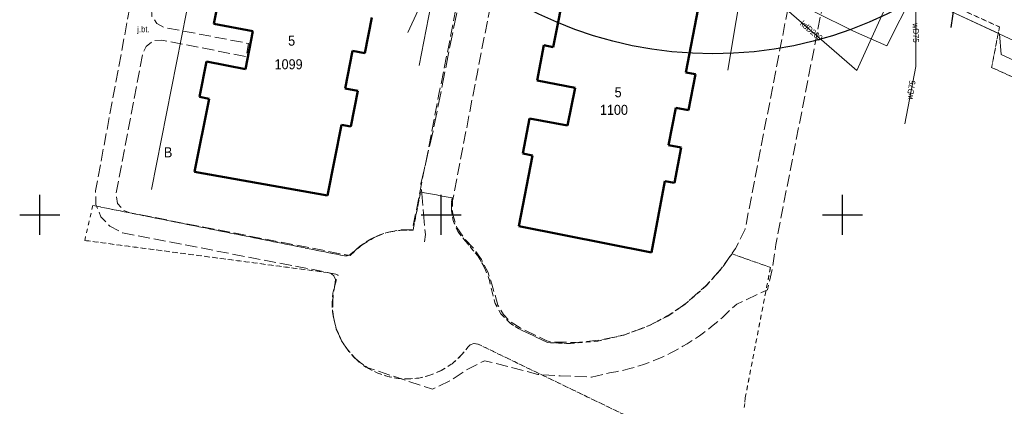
# Model space of a CAD drawing. Header units: feet. Extents: x 6524992 to 6539952, y 6047571 to 6067901.
# Tile 6 of 53: x 6531648 to 6531770, y 6048576 to 6048624. Entities that reach past the tile are written whole.
import ezdxf
from ezdxf.enums import TextEntityAlignment as Align

# ---------------------------------------------------------------- set-up
doc = ezdxf.new("R2010")
doc.units = ezdxf.units.FT
doc.header["$MEASUREMENT"] = 0
for name, pattern in [('1.5_0.5', [2, 1.5, -0.5]), ('218-500', [1, 0.5, -0.5]), ('mz2.0_0.5', [2.5, 2, -0.5])]:
    doc.linetypes.add(name, pattern=pattern)
doc.layers.get('0').update_dxf_attribs({"linetype": 'CONTINUOUS', "lineweight": 18})
for name, color, linetype, transparency in [('210-Oznaczenie użytku', 7, 'CONTINUOUS', 0.5), ('218-Granica użytku', 7, 'CONTINUOUS', 0.5), ('312-Budynek (powierzchnia)', 7, 'CONTINUOUS', 0.5), ('312-Numer ewidencyjny budynku', 7, 'CONTINUOUS', 0.5), ('312-Numer ewidencyjny budynku-Atr124', 7, 'CONTINUOUS', 0.5), ('jezdnia (powierzchnia)', 7, 'CONTINUOUS', 0.5), ('jezdnia (powierzchnia)-Atr17', 7, 'CONTINUOUS', 0.5), ('krawężnik (linia)', 7, 'CONTINUOUS', 0.5), ('przewód ciepłowniczy (linia)', 7, 'CONTINUOUS', 0.5), ('przewód elektroenergetyczny (linia)', 7, 'CONTINUOUS', 0.5), ('przewód kanalizacyjny (linia)', 7, 'CONTINUOUS', 0.5), ('przewód kanalizacyjny (linia)-Atr1', 7, 'CONTINUOUS', 0.5), ('przewód telekomunikacyjny (linia)', 7, 'CONTINUOUS', 0.5), ('przewód telekomunikacyjny - projektowany lub w budowie (linia) - ob. projektowany', 7, 'CONTINUOUS', 0.5), ('przewód wodociągowy (linia)', 7, 'CONTINUOUS', 0.5), ('przewód wodociągowy (linia)-Atr1', 7, 'CONTINUOUS', 0.5), ('Wstawianie ramki sekcyjnej z opisem', 7, 'CONTINUOUS', 0.5)]:
    doc.layers.add(name, color=color, linetype=linetype, transparency=transparency)
doc.layers.add('_Robocza', color=1, linetype='CONTINUOUS', lineweight=30, plot=False)
doc.styles.get("Standard").update_dxf_attribs({"font": 'arial.ttf'})

# ---------------------------------------------------------------- blocks, each defined once
blk = doc.blocks.new('RAMKA500K')
at = {"color": 0}
for p, q in [((50, 97.5), (50, 102.5)), ((100, 97.5), (100, 102.5)), ((150, 97.5), (150, 102.5)), ((47.5, 100), (52.5, 100)), ((97.5, 100), (102.5, 100)), ((147.5, 100), (152.5, 100))]:
    blk.add_line(p, q, dxfattribs=at)

msp = doc.modelspace()

# ---------------------------------------------------------------- linework, layer by layer
at = {"layer": '218-Granica użytku', "color": 3, "linetype": '218-500', "lineweight": 18, "flags": 128}
for points in [[(6531769.56, 6048623.42), (6531755.67, 6048629.77)], [(6531755.67, 6048629.77), (6531769.56, 6048623.42)], [(6531768.58, 6048618.38), (6531769.56, 6048623.42)], [(6531769.56, 6048623.42), (6531768.58, 6048618.38)], [(6531783.09, 6048611.76), (6531768.58, 6048618.38)], [(6531768.58, 6048618.38), (6531783.09, 6048611.76)], [(6531696.51, 6048598.1), (6531697.44, 6048602.86)], [(6531697.44, 6048602.86), (6531696.51, 6048598.1)], [(6531697.44, 6048602.86), (6531699.41, 6048602.49)], [(6531699.41, 6048602.49), (6531697.44, 6048602.86)], [(6531699.41, 6048602.49), (6531701.37, 6048602.12)], [(6531701.37, 6048602.12), (6531699.41, 6048602.49)], [(6531701.37, 6048602.12), (6531701.28, 6048601.36)], [(6531701.28, 6048601.36), (6531701.37, 6048602.12)], [(6531655.6, 6048596.82), (6531656.61, 6048601.18)], [(6531656.61, 6048601.18), (6531655.6, 6048596.82)], [(6531656.61, 6048601.18), (6531687.96, 6048594.9)], [(6531687.96, 6048594.9), (6531656.61, 6048601.18)], [(6531701.28, 6048601.36), (6531701.28, 6048600.53)], [(6531701.28, 6048600.53), (6531701.28, 6048601.36)], [(6531701.28, 6048600.53), (6531701.5, 6048599.29)], [(6531701.5, 6048599.29), (6531701.28, 6048600.53)], [(6531701.5, 6048599.29), (6531702.07, 6048597.95)], [(6531702.07, 6048597.95), (6531701.5, 6048599.29)], [(6531691.19, 6048596.98), (6531692.37, 6048597.52)], [(6531692.37, 6048597.52), (6531691.19, 6048596.98)], [(6531692.37, 6048597.52), (6531693.61, 6048597.9)], [(6531693.61, 6048597.9), (6531692.37, 6048597.52)], [(6531693.61, 6048597.9), (6531695.21, 6048598.11)], [(6531695.21, 6048598.11), (6531693.61, 6048597.9)], [(6531695.21, 6048598.11), (6531696.51, 6048598.1)], [(6531696.51, 6048598.1), (6531695.21, 6048598.11)], [(6531702.07, 6048597.95), (6531703.11, 6048596.63)], [(6531703.11, 6048596.63), (6531702.07, 6048597.95)], [(6531686.05, 6048592.79), (6531655.6, 6048596.82)], [(6531655.6, 6048596.82), (6531686.05, 6048592.79)], [(6531689.21, 6048595.5), (6531689.84, 6048596.08)], [(6531689.84, 6048596.08), (6531689.21, 6048595.5)], [(6531689.84, 6048596.08), (6531691.19, 6048596.98)], [(6531691.19, 6048596.98), (6531689.84, 6048596.08)], [(6531703.11, 6048596.63), (6531704.58, 6048594.91)], [(6531704.58, 6048594.91), (6531703.11, 6048596.63)], [(6531687.96, 6048594.9), (6531688.28, 6048594.89)], [(6531688.28, 6048594.89), (6531687.96, 6048594.9)], [(6531688.28, 6048594.89), (6531688.64, 6048595.02)], [(6531688.64, 6048595.02), (6531688.28, 6048594.89)], [(6531688.64, 6048595.02), (6531689.21, 6048595.5)], [(6531689.21, 6048595.5), (6531688.64, 6048595.02)], [(6531704.58, 6048594.91), (6531705.5, 6048593.26)], [(6531705.5, 6048593.26), (6531704.58, 6048594.91)], [(6531734.73, 6048593.07), (6531736.24, 6048595.15)], [(6531736.24, 6048595.15), (6531734.73, 6048593.07)], [(6531736.24, 6048595.15), (6531741.03, 6048593.46)], [(6531741.03, 6048593.46), (6531736.24, 6048595.15)], [(6531686.34, 6048592.68), (6531686.05, 6048592.79)], [(6531686.05, 6048592.79), (6531686.34, 6048592.68)], [(6531686.65, 6048592.41), (6531686.34, 6048592.68)], [(6531686.34, 6048592.68), (6531686.65, 6048592.41)], [(6531686.84, 6048591.96), (6531686.65, 6048592.41)], [(6531686.65, 6048592.41), (6531686.84, 6048591.96)], [(6531705.5, 6048593.26), (6531706.02, 6048591.85)], [(6531706.02, 6048591.85), (6531705.5, 6048593.26)], [(6531733.02, 6048591.17), (6531734.73, 6048593.07)], [(6531734.73, 6048593.07), (6531733.02, 6048591.17)], [(6531741.03, 6048593.46), (6531737.88, 6048577.17)], [(6531737.88, 6048577.17), (6531741.03, 6048593.46)], [(6531686.53, 6048590.26), (6531686.82, 6048591.58)], [(6531686.82, 6048591.58), (6531686.53, 6048590.26)], [(6531686.82, 6048591.58), (6531686.84, 6048591.96)], [(6531686.84, 6048591.96), (6531686.82, 6048591.58)], [(6531706.02, 6048591.85), (6531706.35, 6048590.38)], [(6531706.35, 6048590.38), (6531706.02, 6048591.85)], [(6531730.44, 6048588.92), (6531733.02, 6048591.17)], [(6531733.02, 6048591.17), (6531730.44, 6048588.92)], [(6531686.42, 6048588.97), (6531686.53, 6048590.26)], [(6531686.53, 6048590.26), (6531686.42, 6048588.97)], [(6531706.35, 6048590.38), (6531706.73, 6048588.97)], [(6531706.73, 6048588.97), (6531706.35, 6048590.38)], [(6531686.49, 6048587.67), (6531686.42, 6048588.97)], [(6531686.42, 6048588.97), (6531686.49, 6048587.67)], [(6531706.73, 6048588.97), (6531707.44, 6048587.69)], [(6531707.44, 6048587.69), (6531706.73, 6048588.97)], [(6531728.31, 6048587.49), (6531730.44, 6048588.92)], [(6531730.44, 6048588.92), (6531728.31, 6048587.49)], [(6531686.94, 6048585.78), (6531686.49, 6048587.67)], [(6531686.49, 6048587.67), (6531686.94, 6048585.78)], [(6531707.44, 6048587.69), (6531708.61, 6048586.5)], [(6531708.61, 6048586.5), (6531707.44, 6048587.69)], [(6531726.05, 6048586.28), (6531728.31, 6048587.49)], [(6531728.31, 6048587.49), (6531726.05, 6048586.28)], [(6531708.61, 6048586.5), (6531709.66, 6048585.83)], [(6531709.66, 6048585.83), (6531708.61, 6048586.5)], [(6531722.85, 6048585.06), (6531726.05, 6048586.28)], [(6531726.05, 6048586.28), (6531722.85, 6048585.06)], [(6531687.61, 6048584.3), (6531686.94, 6048585.78)], [(6531686.94, 6048585.78), (6531687.61, 6048584.3)], [(6531709.66, 6048585.83), (6531713.27, 6048584.09)], [(6531713.27, 6048584.09), (6531709.66, 6048585.83)], [(6531719.52, 6048584.28), (6531722.85, 6048585.06)], [(6531722.85, 6048585.06), (6531719.52, 6048584.28)], [(6531688.32, 6048583.22), (6531687.61, 6048584.3)], [(6531687.61, 6048584.3), (6531688.32, 6048583.22)], [(6531703.64, 6048583.83), (6531703.37, 6048583.57)], [(6531703.37, 6048583.57), (6531703.64, 6048583.83)], [(6531704.06, 6048583.99), (6531703.64, 6048583.83)], [(6531703.64, 6048583.83), (6531704.06, 6048583.99)], [(6531704.62, 6048583.9), (6531704.06, 6048583.99)], [(6531704.06, 6048583.99), (6531704.62, 6048583.9)], [(6531812.8, 6048531.64), (6531704.62, 6048583.9)], [(6531704.62, 6048583.9), (6531812.8, 6048531.64)], [(6531713.27, 6048584.09), (6531716.13, 6048583.98)], [(6531716.13, 6048583.98), (6531713.27, 6048584.09)], [(6531716.13, 6048583.98), (6531719.52, 6048584.28)], [(6531719.52, 6048584.28), (6531716.13, 6048583.98)], [(6531689.18, 6048582.25), (6531688.32, 6048583.22)], [(6531688.32, 6048583.22), (6531689.18, 6048582.25)], [(6531702.56, 6048582.55), (6531701.36, 6048581.46)], [(6531701.36, 6048581.46), (6531702.56, 6048582.55)], [(6531703.37, 6048583.57), (6531702.56, 6048582.55)], [(6531702.56, 6048582.55), (6531703.37, 6048583.57)], [(6531689.91, 6048581.6), (6531689.18, 6048582.25)], [(6531689.18, 6048582.25), (6531689.91, 6048581.6)], [(6531690.97, 6048580.86), (6531689.91, 6048581.6)], [(6531689.91, 6048581.6), (6531690.97, 6048580.86)], [(6531701.36, 6048581.46), (6531699.99, 6048580.6)], [(6531699.99, 6048580.6), (6531701.36, 6048581.46)], [(6531692.13, 6048580.28), (6531690.97, 6048580.86)], [(6531690.97, 6048580.86), (6531692.13, 6048580.28)], [(6531693.36, 6048579.86), (6531692.13, 6048580.28)], [(6531692.13, 6048580.28), (6531693.36, 6048579.86)], [(6531699.99, 6048580.6), (6531698.49, 6048579.98)], [(6531698.49, 6048579.98), (6531699.99, 6048580.6)], [(6531694.64, 6048579.62), (6531693.36, 6048579.86)], [(6531693.36, 6048579.86), (6531694.64, 6048579.62)], [(6531695.93, 6048579.56), (6531694.64, 6048579.62)], [(6531694.64, 6048579.62), (6531695.93, 6048579.56)], [(6531697.23, 6048579.68), (6531695.93, 6048579.56)], [(6531695.93, 6048579.56), (6531697.23, 6048579.68)], [(6531698.49, 6048579.98), (6531697.23, 6048579.68)], [(6531697.23, 6048579.68), (6531698.49, 6048579.98)], [(6531737.88, 6048577.17), (6531737.77, 6048576.01)], [(6531737.77, 6048576.01), (6531737.88, 6048577.17)]]:
    msp.add_lwpolyline(points, dxfattribs=at)
at = {"layer": '312-Budynek (powierzchnia)', "color": 7, "linetype": 'Continuous', "lineweight": 50, "flags": 128}
for points in [[(6531671.69, 6048623.83), (6531672.54, 6048628.22)], [(6531713.97, 6048620.91), (6531715.53, 6048628.86)], [(6531732.02, 6048625.71), (6531730.49, 6048617.76)], [(6531691.38, 6048624.59), (6531690.51, 6048620.14)], [(6531676.56, 6048622.9), (6531671.69, 6048623.83)], [(6531675.64, 6048618.17), (6531676.56, 6048622.9)], [(6531711.96, 6048616.76), (6531712.81, 6048621.14)], [(6531712.81, 6048621.14), (6531713.97, 6048620.91)], [(6531688.97, 6048620.45), (6531688.04, 6048615.75)], [(6531690.51, 6048620.14), (6531688.97, 6048620.45)], [(6531669.92, 6048614.71), (6531670.78, 6048619.12)], [(6531670.78, 6048619.12), (6531675.64, 6048618.17)], [(6531730.49, 6048617.76), (6531731.68, 6048617.53)], [(6531731.68, 6048617.53), (6531730.8, 6048613.05)], [(6531688.04, 6048615.75), (6531689.61, 6048615.45)], [(6531716.68, 6048615.85), (6531711.96, 6048616.76)], [(6531715.74, 6048611.14), (6531716.68, 6048615.85)], [(6531669.27, 6048605.37), (6531671.09, 6048614.48)], [(6531671.09, 6048614.48), (6531669.92, 6048614.71)], [(6531689.61, 6048615.45), (6531688.75, 6048611.01)], [(6531729.24, 6048613.36), (6531728.34, 6048608.69)], [(6531730.8, 6048613.05), (6531729.24, 6048613.36)], [(6531710.2, 6048607.64), (6531711.03, 6048612.02)], [(6531711.03, 6048612.02), (6531715.74, 6048611.14)], [(6531687.58, 6048611.24), (6531685.86, 6048602.42)], [(6531688.75, 6048611.01), (6531687.58, 6048611.24)], [(6531728.34, 6048608.69), (6531729.92, 6048608.41)], [(6531729.92, 6048608.41), (6531729.07, 6048603.99)], [(6531709.67, 6048598.58), (6531711.39, 6048607.41)], [(6531711.39, 6048607.41), (6531710.2, 6048607.64)], [(6531685.86, 6048602.42), (6531669.27, 6048605.37)], [(6531727.86, 6048604.2), (6531726.2, 6048595.34)], [(6531729.07, 6048603.99), (6531727.86, 6048604.2)], [(6531726.2, 6048595.34), (6531709.67, 6048598.58)]]:
    msp.add_lwpolyline(points, dxfattribs=at)
at = {"layer": '_Robocza'}
msp.add_circle((6531733.87, 6048670.07), 50, dxfattribs=at)
at = {"layer": 'jezdnia (powierzchnia)', "color": 7, "linetype": '1.5_0.5', "lineweight": 18, "flags": 128}
msp.add_lwpolyline([(6531666.48, 6048639.99), (6531663.54, 6048638.26), (6531656.95, 6048603.01), (6531657, 6048601.3), (6531657.62, 6048599.77), (6531658.73, 6048598.58), (6531660.29, 6048597.78), (6531686.9, 6048592.63), (6531687.17, 6048592.5), (6531687.02, 6048592.07), (6531686.88, 6048591.63), (6531686.77, 6048591.19), (6531686.67, 6048590.75), (6531686.6, 6048590.3), (6531686.54, 6048589.84), (6531686.51, 6048589.39), (6531686.49, 6048588.93), (6531686.5, 6048588.47), (6531686.52, 6048588.02), (6531686.57, 6048587.56), (6531686.63, 6048587.11), (6531686.72, 6048586.66), (6531686.82, 6048586.22), (6531686.98, 6048585.74), (6531687.16, 6048585.28), (6531687.37, 6048584.82), (6531687.6, 6048584.37), (6531687.86, 6048583.94), (6531688.13, 6048583.52), (6531688.43, 6048583.11), (6531688.75, 6048582.72), (6531689.08, 6048582.35), (6531689.44, 6048582), (6531689.81, 6048581.66), (6531690.2, 6048581.35), (6531690.61, 6048581.05), (6531698.92, 6048578.28), (6531701.48, 6048579.54), (6531703.13, 6048580.66), (6531705.42, 6048581.84), (6531712.05, 6048580.13), (6531714.83, 6048579.96), (6531718.72, 6048579.79), (6531721.18, 6048580.36), (6531721.77, 6048580.46), (6531722.35, 6048580.58), (6531722.93, 6048580.71), (6531723.51, 6048580.86), (6531724.09, 6048581.02), (6531724.66, 6048581.19), (6531725.23, 6048581.37), (6531725.79, 6048581.57), (6531726.35, 6048581.79), (6531726.9, 6048582.01), (6531727.45, 6048582.25), (6531727.99, 6048582.5), (6531728.52, 6048582.76), (6531729.05, 6048583.04), (6531729.59, 6048583.33), (6531730.12, 6048583.63), (6531730.65, 6048583.94), (6531731.16, 6048584.26), (6531731.68, 6048584.6), (6531732.18, 6048584.94), (6531732.68, 6048585.3), (6531733.16, 6048585.67), (6531733.65, 6048586.04), (6531734.12, 6048586.43), (6531734.58, 6048586.83), (6531735.04, 6048587.24), (6531735.48, 6048587.65), (6531735.92, 6048588.08), (6531735.97, 6048588.14), (6531736.83, 6048588.88), (6531740.65, 6048590.67), (6531741.33, 6048593.61), (6531741.69, 6048596.33), (6531748, 6048628.55), (6531748.46, 6048629.99), (6531748.99, 6048630.85), (6531749.66, 6048631.62), (6531749.72, 6048631.67), (6531751.71, 6048630.87), (6531751.96, 6048630.37), (6531754.14, 6048629.44), (6531754.52, 6048630.36), (6531763.91, 6048626.17), (6531763.92, 6048626.46), (6531763.89, 6048626.74), (6531763.85, 6048627.03), (6531763.8, 6048627.31), (6531763.73, 6048627.58), (6531763.64, 6048627.85), (6531763.52, 6048628.12), (6531763.39, 6048628.37), (6531763.26, 6048628.63), (6531763.09, 6048628.86), (6531762.91, 6048629.09), (6531762.73, 6048629.3), (6531762.52, 6048629.51), (6531762.3, 6048629.69), (6531752.93, 6048633.94), (6531742.91, 6048638.44), (6531743.9, 6048637.05), (6531744.47, 6048635.8), (6531744.69, 6048634.79), (6531744.61, 6048632.96), (6531739.82, 6048608.3), (6531739.49, 6048606.6), (6531737.87, 6048598.22), (6531736.69, 6048595.81), (6531734.96, 6048593.37), (6531732.95, 6048591.12), (6531730.7, 6048589.14), (6531728.25, 6048587.4), (6531725.57, 6048586.04), (6531722.75, 6048585.04), (6531719.84, 6048584.42), (6531716.81, 6048584.12), (6531713.81, 6048584.14), (6531713.15, 6048584.31), (6531709.83, 6048585.92), (6531708.71, 6048586.62), (6531707.79, 6048587.61), (6531707.06, 6048588.75), (6531706.71, 6048590.04), (6531706.32, 6048591.36), (6531705.81, 6048592.9), (6531705.02, 6048594.46), (6531704.07, 6048595.82), (6531702.93, 6048597.05), (6531701.97, 6048598.45), (6531701.44, 6048600.04), (6531701.43, 6048601.74), (6531703.84, 6048614.28), (6531704.4, 6048617.2), (6531704.43, 6048617.34), (6531708.09, 6048635.92), (6531708.55, 6048637.85), (6531709.24, 6048639.95), (6531711.98, 6048646.13), (6531712.65, 6048647.33), (6531713.67, 6048648.53), (6531714.97, 6048649.42), (6531716.6, 6048649.98), (6531709.81, 6048652.96), (6531708.62, 6048653.15), (6531708.97, 6048651.9), (6531708.91, 6048650.04), (6531708.39, 6048648.46), (6531706.17, 6048643.38), (6531705.3, 6048641.38), (6531704.33, 6048638.23), (6531700.33, 6048618.02), (6531699.77, 6048615.24), (6531699.44, 6048613.45), (6531696.43, 6048598.14), (6531694.92, 6048598.15), (6531693.13, 6048597.79), (6531691.66, 6048597.17), (6531690.17, 6048596.29), (6531688.66, 6048594.93), (6531661.23, 6048600.27), (6531660.38, 6048600.61), (6531659.7, 6048601.43), (6531659.5, 6048602.56), (6531662.84, 6048620.13), (6531663.24, 6048620.98), (6531664.15, 6048621.71), (6531665.19, 6048621.79), (6531675.7, 6048619.74), (6531676.01, 6048621.37), (6531665.49, 6048623.36), (6531664.57, 6048623.86), (6531663.98, 6048624.77), (6531663.9, 6048625.76)], close=True, dxfattribs=at)
at = {"layer": 'krawężnik (linia)', "color": 7, "linetype": 'Continuous', "lineweight": 25, "flags": 128}
msp.add_lwpolyline([(6531762.3, 6048629.69), (6531762.52, 6048629.51), (6531762.73, 6048629.3), (6531762.91, 6048629.09), (6531763.09, 6048628.86), (6531763.26, 6048628.63), (6531763.39, 6048628.37), (6531763.52, 6048628.12), (6531763.64, 6048627.85), (6531763.73, 6048627.58), (6531763.8, 6048627.31), (6531763.85, 6048627.03), (6531763.89, 6048626.74), (6531763.92, 6048626.46), (6531763.91, 6048626.17), (6531763.49, 6048623.37)], dxfattribs=at)
at = {"layer": 'przewód ciepłowniczy (linia)', "color": 212, "linetype": 'Continuous', "lineweight": 18, "flags": 128}
for points in [[(6531720.9, 6048645.55), (6531749.98, 6048633.3), (6531746.53, 6048625.31), (6531751.38, 6048622.89), (6531755.51, 6048621.05), (6531758.8, 6048627.61)], [(6531758.8, 6048627.61), (6531798.17, 6048609.24)]]:
    msp.add_lwpolyline(points, dxfattribs=at)
at = {"layer": 'przewód elektroenergetyczny (linia)', "color": 1, "linetype": 'Continuous', "lineweight": 18, "flags": 128}
msp.add_lwpolyline([(6531839.85, 6048589.02), (6531838.67, 6048588.42), (6531813.37, 6048600.03), (6531807.28, 6048602.64), (6531807.12, 6048605.16), (6531801.58, 6048606.31), (6531800.48, 6048605.81), (6531783.29, 6048613.76), (6531769.76, 6048619.97), (6531769.57, 6048622.58), (6531763.56, 6048625.33), (6531756.08, 6048628.96)], dxfattribs=at)
at = {"layer": 'przewód kanalizacyjny (linia)', "color": 34, "linetype": 'Continuous', "lineweight": 18, "flags": 128}
for points in [[(6531721.79, 6048668.71), (6531708.44, 6048649.99), (6531695.87, 6048622.74)], [(6531735.72, 6048618.05), (6531738.8, 6048636.38)], [(6531700.45, 6048635.09), (6531697.27, 6048618.63)], [(6531758.48, 6048632.75), (6531751.78, 6048617.98)], [(6531751.78, 6048617.98), (6531740.19, 6048628.1)]]:
    msp.add_lwpolyline(points, dxfattribs=at)
at = {"layer": 'przewód telekomunikacyjny (linia)', "color": 30, "linetype": 'Continuous', "lineweight": 18, "flags": 128}
msp.add_lwpolyline([(6531672.66, 6048647.38), (6531663.93, 6048603.16)], dxfattribs=at)
at = {"layer": 'przewód telekomunikacyjny - projektowany lub w budowie (linia) - ob. projektowany', "color": 30, "linetype": 'mz2.0_0.5', "lineweight": 18, "flags": 128}
msp.add_lwpolyline([(6531706.93, 6048649.69), (6531706.19, 6048644.92), (6531705.48, 6048640.99), (6531704.87, 6048638.68), (6531703.95, 6048634.67), (6531702.78, 6048629.23), (6531700.84, 6048619.69), (6531699.1, 6048610.94), (6531697.48, 6048603.86), (6531698.04, 6048597.57), (6531697.95, 6048596.66)], dxfattribs=at)
at = {"layer": 'przewód wodociągowy (linia)', "color": 5, "linetype": 'Continuous', "lineweight": 18, "flags": 128}
msp.add_lwpolyline([(6531757.77, 6048611.37), (6531759.12, 6048618.5), (6531759.13, 6048626.2), (6531760.71, 6048630.85), (6531764.41, 6048641.71), (6531764.44, 6048641.82), (6531765.45, 6048644.1), (6531765.51, 6048644.25)], dxfattribs=at)

# ---------------------------------------------------------------- block references
at = {"layer": 'Wstawianie ramki sekcyjnej z opisem', "color": 7, "linetype": 'Continuous', "lineweight": 13}
msp.add_blockref('RAMKA500K', (6531600, 6048500), dxfattribs=at)
msp.add_blockref('RAMKA500K', (6531600, 6048500), dxfattribs=at)

# ---------------------------------------------------------------- texts
at = {"layer": '210-Oznaczenie użytku', "color": 3, "linetype": 'Continuous', "lineweight": 18, "width": 0.9}
msp.add_text('B', height=1.25, dxfattribs=at).set_placement((6531665.47, 6048607.18))
at = {"layer": '312-Numer ewidencyjny budynku', "color": 7, "linetype": 'Continuous', "lineweight": 18, "width": 0.9}
for s, p in [('1099', (6531679.25, 6048618.15)), ('1100', (6531719.78, 6048612.47))]:
    msp.add_text(s, height=1.25, dxfattribs=at).set_placement(p)
at = {"layer": '312-Numer ewidencyjny budynku-Atr124', "color": 7, "width": 0.9}
for p in [(6531681.38, 6048621.71), (6531722.05, 6048615.29)]:
    msp.add_text('5', height=1.25, dxfattribs=at).set_placement(p, align=Align.MIDDLE_CENTER)
at = {"layer": 'jezdnia (powierzchnia)-Atr17', "color": 7, "width": 0.9}
msp.add_text('j.bt.', height=0.75, dxfattribs=at).set_placement((6531662.15, 6048622.77))
at = {"layer": 'przewód kanalizacyjny (linia)-Atr1', "color": 34, "width": 0.9}
msp.add_text('kdD200', height=0.75, rotation=319.72, dxfattribs=at).set_placement((6531744.89, 6048624), align=Align.MIDDLE_LEFT)
at = {"layer": 'przewód wodociągowy (linia)-Atr1', "color": 5, "width": 0.9}
for rotation, p in [(270.806, (6531759.13, 6048623.89)), (80.273, (6531758.34, 6048614.39))]:
    msp.add_text('wD75', height=0.75, rotation=rotation, dxfattribs=at).set_placement(p, align=Align.MIDDLE_LEFT)

doc.saveas('drawing.dxf')
